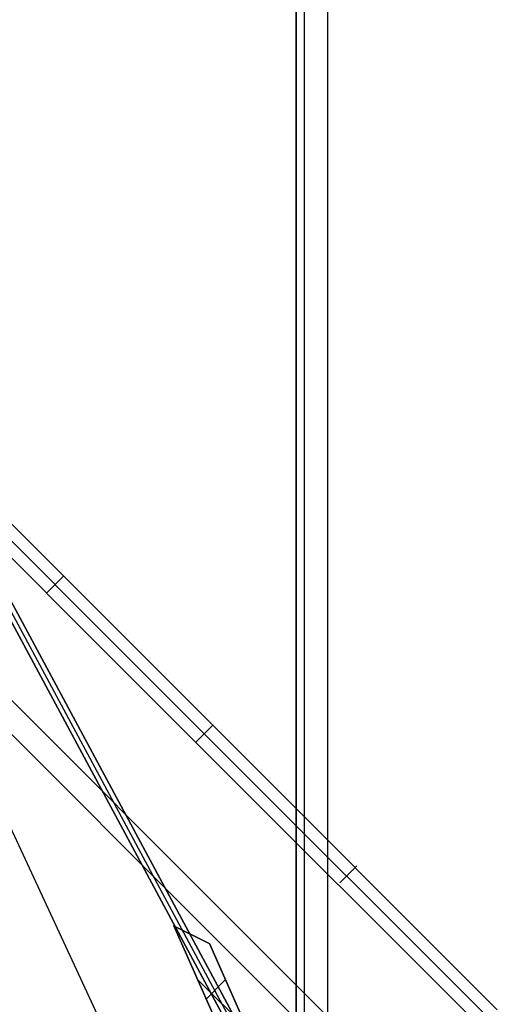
# Model space of a CAD drawing. Header units: millimetres. Extents: x -1690 to 192, y -898 to 54.
# Tile 205 of 256: x 162 to 191, y -862 to -801. Entities that reach past the tile are written whole.
import ezdxf

# ---------------------------------------------------------------- set-up
doc = ezdxf.new("R2010")
doc.units = ezdxf.units.MM
doc.header["$MEASUREMENT"] = 0
doc.layers.add('OVIDIO 186x93x72h', color=7, linetype='Continuous')

msp = doc.modelspace()

# ---------------------------------------------------------------- linework, layer by layer
at = {"layer": 'OVIDIO 186x93x72h', "extrusion": (1, 0, 0)}
for points in [[(-871.771, 717.374), (-422.092, 717.374)], [(-422.092, 717.374), (-871.771, 717.374)], [(-871.392, 715.085), (-422.092, 715.085)], [(-422.092, 715.085), (-871.392, 715.085)], [(-838.32, 687.14), (-838.32, 688.577)], [(-849.485, 688.571), (-849.485, 687.134)]]:
    msp.add_lwpolyline(points, dxfattribs=at)
at = {"layer": 'OVIDIO 186x93x72h'}
for points in [[(178.771, -422.092), (178.771, -871.771)], [(178.771, -871.771), (178.771, -422.092)], [(179.258, -422.092), (179.258, -871.771)], [(180.717, -422.092), (180.717, -871.771)], [(173.586, -844.433), (155.06, -825.907)], [(155.06, -825.907), (173.586, -844.433)], [(173.055, -844.964), (154.529, -826.437)], [(149.579, -831.387), (185.763, -867.571)], [(148.519, -832.448), (184.71, -868.639)], [(164.323, -835.17), (163.262, -836.231)], [(173.056, -844.963), (190.729, -862.637)], [(172.639, -860.218), (175.736, -863.315)]]:
    msp.add_lwpolyline(points, dxfattribs=at)
at = {"layer": 'OVIDIO 186x93x72h', "extrusion": (1, 9.4522e-07, 0)}
for points in [[(-422.092, 716.427), (-871.392, 716.426)], [(-871.392, 716.426), (-422.092, 716.427)]]:
    msp.add_lwpolyline(points, dxfattribs=at)
at = {"layer": 'OVIDIO 186x93x72h', "extrusion": (-0.108979, 0.202852, 0.973126)}
for points in [[(254.717, 833.751), (254.717, 994.406)], [(254.717, 994.406), (254.717, 833.751)], [(254.422, 994.406), (254.422, 833.751)], [(254.126, 994.406), (254.126, 833.751)], [(254.126, 833.751), (254.126, 994.406)], [(257.734, 977.787), (257.734, 987.829)], [(257.143, 987.829), (257.143, 977.787)]]:
    msp.add_lwpolyline(points, dxfattribs=at)
at = {"layer": 'OVIDIO 186x93x72h', "extrusion": (-0.021464, 0.046296, 0.998697)}
msp.add_lwpolyline([(211.768, 777.285), (211.768, 877.798)], dxfattribs=at)
at = {"layer": 'OVIDIO 186x93x72h', "extrusion": (-0.235702, 0.235702, 0.942809)}
for points in [[(479.016, 902.472), (479.016, 797.931)], [(482.991, 909.962), (482.991, 804.554)], [(498.412, 940.736), (498.412, 831.659)], [(497.463, 831.659), (497.463, 940.736)], [(500.309, 831.659), (500.309, 940.736)], [(501.258, 940.736), (501.258, 831.659)]]:
    msp.add_lwpolyline(points, dxfattribs=at)
at = {"layer": 'OVIDIO 186x93x72h', "extrusion": (0.881274, 0.265352, -0.39108)}
for points in [[(-780.067, 527.661), (-821.934, 582.04)], [(-828.621, 561.375), (-872.934, 618.93)]]:
    msp.add_lwpolyline(points, dxfattribs=at)
at = {"layer": 'OVIDIO 186x93x72h', "extrusion": (-0.108989, 0.202866, 0.973122)}
for points in [[(255.131, 920.413), (255.131, 977.795)], [(255.131, 977.795), (255.131, 920.413)], [(255.844, 920.413), (255.844, 977.795)], [(254.047, 977.896), (254.047, 979.575)], [(253.334, 977.896), (253.334, 980.559)], [(253.334, 980.559), (253.334, 977.896)], [(254.759, 978.592), (254.759, 977.896)], [(254.759, 977.896), (254.759, 978.592)]]:
    msp.add_lwpolyline(points, dxfattribs=at)
at = {"layer": 'OVIDIO 186x93x72h', "extrusion": (-0.108986, 0.202861, 0.973124)}
for points in [[(256.555, 977.792), (256.555, 920.411)], [(256.555, 920.411), (256.555, 977.792)]]:
    msp.add_lwpolyline(points, dxfattribs=at)
at = {"layer": 'OVIDIO 186x93x72h', "extrusion": (-0.202852, 0.108979, 0.973126)}
for points in [[(701.612, 553.598), (701.612, 714.254)], [(701.612, 714.254), (701.612, 553.598)], [(701.907, 714.254), (701.907, 553.598)], [(702.202, 553.598), (702.202, 714.254)], [(702.202, 714.254), (702.202, 553.598)]]:
    msp.add_lwpolyline(points, dxfattribs=at)
at = {"layer": 'OVIDIO 186x93x72h', "extrusion": (0.000378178, -0.000378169, 1)}
for points in [[(154, -826.969), (172.526, -845.495)], [(172.526, -845.495), (154, -826.969)]]:
    msp.add_lwpolyline(points, dxfattribs=at)
at = {"layer": 'OVIDIO 186x93x72h', "extrusion": (0.881208, 0.265507, -0.391124)}
for points in [[(-887.929, 629.241), (-842.309, 570.021)], [(-842.309, 570.021), (-887.929, 629.241)]]:
    msp.add_lwpolyline(points, dxfattribs=at)
at = {"layer": 'OVIDIO 186x93x72h', "extrusion": (0.881185, 0.265561, -0.391139)}
for points in [[(-842.327, 568.562), (-888.647, 628.68)], [(-888.647, 628.68), (-842.327, 568.562)]]:
    msp.add_lwpolyline(points, dxfattribs=at)
at = {"layer": 'OVIDIO 186x93x72h', "extrusion": (0.881275, 0.265352, -0.391079)}
for points in [[(-884.855, 626.435), (-842.471, 571.385)], [(-842.471, 571.385), (-884.855, 626.435)], [(-842.651, 571.248), (-885.034, 626.297)], [(-885.034, 626.297), (-842.651, 571.248)]]:
    msp.add_lwpolyline(points, dxfattribs=at)
at = {"layer": 'OVIDIO 186x93x72h', "extrusion": (0.265352, 0.881274, 0.39108)}
msp.add_lwpolyline([(-408.058, 957.383), (-363.746, 899.828)], dxfattribs=at)
at = {"layer": 'OVIDIO 186x93x72h', "extrusion": (-0.000231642, 0.999884, 0.015217)}
msp.add_lwpolyline([(-172.873, 10.216), (-162.327, 702.939)], dxfattribs=at)
at = {"layer": 'OVIDIO 186x93x72h', "extrusion": (-0.007398, -0.007398, 0.999945)}
for points in [[(173.562, -844.439), (172.501, -845.5)], [(172.501, -845.5), (173.562, -844.439)]]:
    msp.add_lwpolyline(points, dxfattribs=at)
at = {"layer": 'OVIDIO 186x93x72h', "extrusion": (8.00265e-07, -8.00267e-07, 1)}
for points in [[(191.254, -862.102), (173.586, -844.433)], [(173.586, -844.433), (191.254, -862.102)]]:
    msp.add_lwpolyline(points, dxfattribs=at)
at = {"layer": 'OVIDIO 186x93x72h', "extrusion": (0.999884, -0.000231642, 0.015217)}
msp.add_lwpolyline([(-844.741, -5.259), (-855.283, 687.151)], dxfattribs=at)
at = {"layer": 'OVIDIO 186x93x72h', "extrusion": (0.0004027, -0.000402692, 1)}
for points in [[(172.526, -845.495), (190.204, -863.172)], [(190.204, -863.172), (172.526, -845.495)]]:
    msp.add_lwpolyline(points, dxfattribs=at)
at = {"layer": 'OVIDIO 186x93x72h', "extrusion": (0.26556, 0.881185, 0.391139)}
for points in [[(-416.257, 972.859), (-369.936, 912.741)], [(-369.936, 912.741), (-416.257, 972.859)]]:
    msp.add_lwpolyline(points, dxfattribs=at)
at = {"layer": 'OVIDIO 186x93x72h', "extrusion": (0.265352, 0.881275, 0.391079)}
for points in [[(-370.044, 915.328), (-412.428, 970.377)], [(-412.428, 970.377), (-370.044, 915.328)], [(-369.865, 915.466), (-412.249, 970.515)], [(-412.249, 970.515), (-369.865, 915.466)]]:
    msp.add_lwpolyline(points, dxfattribs=at)
at = {"layer": 'OVIDIO 186x93x72h', "extrusion": (0.265507, 0.881208, 0.391124)}
for points in [[(-369.863, 914.174), (-415.483, 973.394)], [(-415.483, 973.394), (-369.863, 914.174)]]:
    msp.add_lwpolyline(points, dxfattribs=at)
at = {"layer": 'OVIDIO 186x93x72h', "extrusion": (-0.015219, -0.015219, 0.999768)}
msp.add_lwpolyline([(181.303, -854.316), (182.363, -853.255)], dxfattribs=at)
at = {"layer": 'OVIDIO 186x93x72h', "extrusion": (0.472605, -0.494807, 0.729253)}
msp.add_lwpolyline([(-472.644, -60.328), (-472.645, -60.282), (-472.644, -60.236), (-472.643, -60.189), (-472.639, -60.143), (-472.635, -60.097), (-472.629, -60.05), (-472.621, -60.004), (-472.612, -59.958), (-472.602, -59.913), (-472.59, -59.868), (-472.577, -59.823), (-472.562, -59.779), (-472.546, -59.735), (-472.529, -59.692), (-472.51, -59.65), (-472.491, -59.608)], dxfattribs=at)
at = {"layer": 'OVIDIO 186x93x72h', "extrusion": (0.276089, 0.12261, 0.953279)}
for points in [[(-851.93, 397.629), (-851.93, 399.129)], [(-853.222, 398.645), (-853.222, 397.629)]]:
    msp.add_lwpolyline(points, dxfattribs=at)
at = {"layer": 'OVIDIO 186x93x72h', "extrusion": (0.984053, -0.058701, -0.167909)}
for points in [[(-845.881, 738.537), (-843.943, 743.993)], [(-844.6, 744.227), (-846.538, 738.77)]]:
    msp.add_lwpolyline(points, dxfattribs=at)
at = {"layer": 'OVIDIO 186x93x72h', "extrusion": (-3.1529e-06, 7.09955e-06, 1)}
for points in [[(175.004, -865.543), (171.163, -856.894)], [(171.163, -856.894), (175.004, -865.543)], [(173.376, -858), (176.391, -864.789)], [(176.391, -864.789), (173.376, -858)]]:
    msp.add_lwpolyline(points, dxfattribs=at)
at = {"layer": 'OVIDIO 186x93x72h', "extrusion": (6.13581e-06, -3.06745e-06, 1)}
for points in [[(171.156, -856.886), (173.369, -857.993)], [(173.369, -857.993), (171.156, -856.886)]]:
    msp.add_lwpolyline(points, dxfattribs=at)
at = {"layer": 'OVIDIO 186x93x72h', "extrusion": (0.276123, 0.122622, 0.953268)}
msp.add_lwpolyline([(-853.233, 399.145), (-853.233, 397.645)], dxfattribs=at)
at = {"layer": 'OVIDIO 186x93x72h', "extrusion": (5.87934e-06, 1, -1.17593e-05)}
msp.add_lwpolyline([(-169.815, 711.824), (-168.473, 714.507)], dxfattribs=at)
at = {"layer": 'OVIDIO 186x93x72h', "extrusion": (-0.108985, 0.202861, 0.973124)}
msp.add_lwpolyline([(256.555, 987.834), (256.555, 977.792)], dxfattribs=at)
at = {"layer": 'OVIDIO 186x93x72h', "extrusion": (1.53119e-05, 1.53111e-05, 1)}
msp.add_lwpolyline([(173.167, -861.443), (174.36, -860.251)], dxfattribs=at)

doc.saveas('drawing.dxf')
